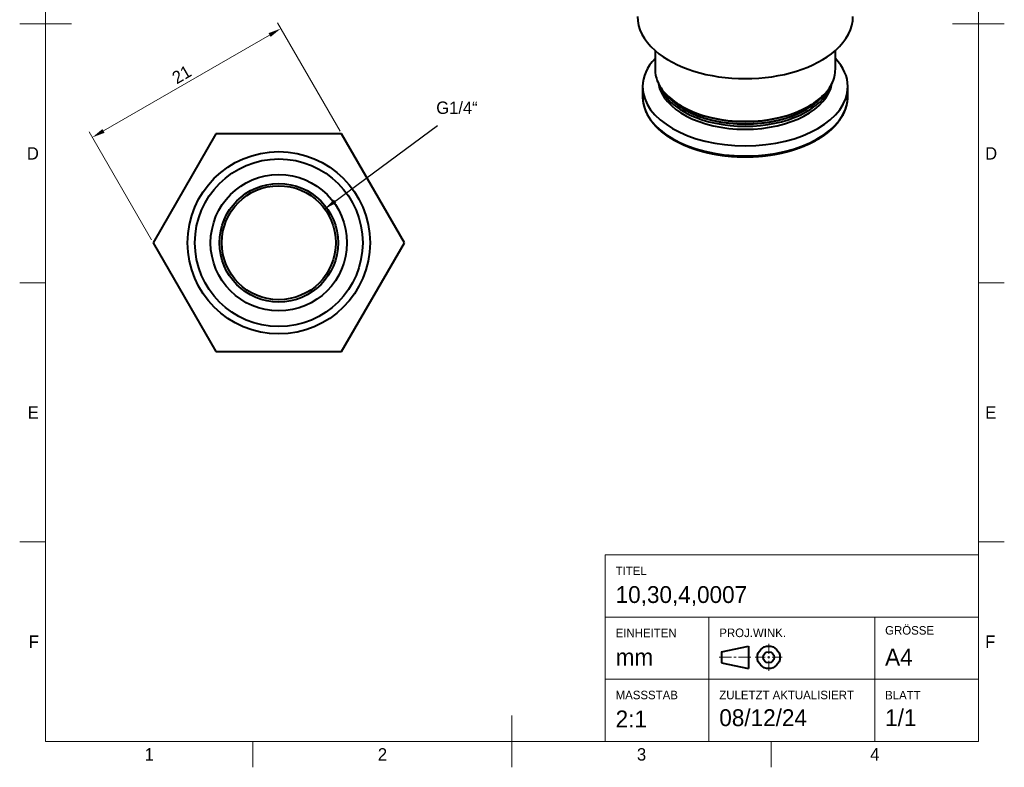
# Model space of a CAD drawing. Header units: millimetres. Extents: x 15 to 205, y 5 to 292.
# Tile 1 of 2: x 15 to 205, y 5 to 149. Entities that reach past the tile are written whole.
import ezdxf

# ---------------------------------------------------------------- set-up
doc = ezdxf.new("R2010")
doc.units = ezdxf.units.MM
for name, color, linetype in [('Anmerkungen', 7, 'Continuous'), ('Begrenzung', 7, 'Continuous'), ('Geometrien', 7, 'Continuous')]:
    doc.layers.add(name, color=color, linetype=linetype)
doc.styles.add('Shapr0', font='txt', dxfattribs={"height": 2.3925})
doc.styles.add('Shapr1', font='txt', dxfattribs={"height": 2.3925})
doc.styles.add('Shapr10', font='txt', dxfattribs={"height": 2.3925})
doc.styles.add('Shapr11', font='txt', dxfattribs={"height": 2.3925})
doc.styles.add('Shapr12', font='txt', dxfattribs={"height": 2.3925})
doc.styles.add('Shapr13', font='txt', dxfattribs={"height": 2.3925})
doc.styles.add('Shapr15', font='txt', dxfattribs={"height": 2.3925})
doc.styles.add('Shapr2', font='txt', dxfattribs={"height": 2.3925})
doc.styles.add('Shapr3', font='txt', dxfattribs={"height": 2.3925})
doc.styles.add('Shapr4', font='txt', dxfattribs={"height": 2.3925})
doc.styles.add('Shapr5', font='txt', dxfattribs={"height": 2.3925})
doc.styles.add('Shapr6', font='txt', dxfattribs={"height": 2.3925})
doc.styles.add('Shapr7', font='txt', dxfattribs={"height": 2.3925})
doc.styles.add('Shapr8', font='txt', dxfattribs={"height": 2.3925})
doc.styles.add('Shapr9', font='txt', dxfattribs={"height": 2.3925})
doc.dimstyles.new('ISO-25', dxfattribs={"dimtxt": 2.5, "dimasz": 2.5, "dimexe": 1.25, "dimexo": 0.625, "dimtad": 1, "dimtxsty": 'Standard', "dimcen": 2.5, "dimadec": 0, "dimazin": 0, "dimtfac": 1, "dimtmove": 0, "dimatfit": 3, "dimfxl": 1, "dimarcsym": 0})

# ---------------------------------------------------------------- blocks, each defined once
blk = doc.blocks.new('*D2')
at = {"layer": 'Anmerkungen', "color": 0, "linetype": 'Continuous', "lineweight": 15}
for p, q in [((76.81, 127.79), (64.75, 148.67)), ((63.21, 146.34), (31.17, 127.84)), ((40.44, 106.79), (28.38, 127.67))]:
    blk.add_line(p, q, dxfattribs=at)
at = {"layer": 'Anmerkungen', "color": 0}
for points in [[(63.42, 145.98), (63.01, 146.7), (65.38, 147.59)], [(30.96, 128.2), (31.38, 127.48), (29.01, 126.59)]]:
    blk.add_solid(points, dxfattribs=at)
at = {"layer": 'Defpoints', "color": 0}
for p in [(29.01, 126.59), (77.12, 127.25), (40.75, 106.25)]:
    blk.add_point(p, dxfattribs=at)
at = {"layer": 'Anmerkungen', "color": 0, "lineweight": 15, "insert": (46.25, 138.73), "char_height": 2.393, "attachment_point": 5, "rotation": 30, "style": 'Shapr15'}
blk.add_mtext('\\A1;21', dxfattribs=at)
blk = doc.blocks.new('*U4')
at = {"layer": 'Begrenzung', "linetype": 'Continuous', "lineweight": 15}
for p, q in [((200, 46), (128, 46)), ((128, 10), (128, 46)), ((200, 10), (200, 46)), ((200, 34), (128, 34)), ((148, 10), (148, 34)), ((180, 10), (180, 34)), ((159.53, 26.88), (159.53, 28.83)), ((150, 26.23), (152.38, 26.23)), ((152.82, 26.23), (153.25, 26.23)), ((156.07, 26.23), (153.68, 26.23)), ((158.88, 26.23), (156.93, 26.23)), ((159.32, 26.23), (159.75, 26.23)), ((159.53, 26.02), (159.53, 26.45)), ((159.53, 25.58), (159.53, 23.63)), ((160.18, 26.23), (162.13, 26.23)), ((200, 22), (128, 22)), ((200, 10), (128, 10))]:
    blk.add_line(p, q, dxfattribs=at)
at = {"layer": 'Begrenzung', "linetype": 'Continuous', "lineweight": 40}
for p, q in [((150.43, 27.32), (155.63, 28.4)), ((150.43, 27.32), (150.43, 25.15)), ((155.63, 28.4), (155.63, 24.07)), ((150.43, 25.15), (155.63, 24.07))]:
    blk.add_line(p, q, dxfattribs=at)
for radius in [2.17, 1.08]:
    blk.add_circle((159.53, 26.23), radius, dxfattribs=at)

msp = doc.modelspace()

# ---------------------------------------------------------------- linework, layer by layer
at = {"layer": 'Begrenzung', "linetype": 'Continuous', "lineweight": 15}
for p, q in [((20, 287), (20, 10)), ((200, 10), (200, 287)), ((25, 148.5), (15, 148.5)), ((195, 148.5), (205, 148.5)), ((20, 98.5), (15, 98.5)), ((200, 98.5), (205, 98.5)), ((20, 48.5), (15, 48.5)), ((200, 48.5), (205, 48.5)), ((110, 15), (110, 5)), ((20, 10), (200, 10)), ((60, 10), (60, 5)), ((160, 10), (160, 5))]:
    msp.add_line(p, q, dxfattribs=at)
at = {"layer": 'Geometrien', "linetype": 'Continuous', "lineweight": 40}
for p, q in [((137.6, 143.36), (137.6, 141.842)), ((172.4, 141.842), (172.4, 143.36)), ((137.6, 141.842), (137.6, 139.734)), ((172.4, 139.734), (172.4, 141.842)), ((135.2, 136.386), (135.2, 134.431)), ((174.8, 134.431), (174.8, 136.386)), ((174.8, 134.421), (174.8, 134.422)), ((142.696, 132.63), (142.908, 132.508)), ((143.121, 132.059), (143.333, 131.936)), ((166.667, 131.936), (166.879, 132.059)), ((167.092, 132.508), (167.304, 132.63)), ((52.876, 127.25), (40.751, 106.25)), ((77.124, 127.25), (52.876, 127.25)), ((89.249, 106.25), (77.124, 127.25)), ((40.751, 106.25), (52.876, 85.25)), ((77.124, 85.25), (89.249, 106.25)), ((52.876, 85.25), (77.124, 85.25))]:
    msp.add_line(p, q, dxfattribs=at)
at = {"layer": 'Geometrien', "linetype": 'Continuous', "lineweight": 40, "flags": 128}
for points in [[(135.2, 134.423), (135.2, 134.418), (135.2, 134.398)], [(135.2, 134.388), (135.2, 134.368), (135.201, 134.319), (135.202, 134.269), (135.203, 134.219), (135.205, 134.169), (135.207, 134.12), (135.209, 134.07), (135.212, 134.02), (135.215, 133.97), (135.219, 133.921), (135.223, 133.871), (135.227, 133.821), (135.232, 133.771), (135.237, 133.722), (135.242, 133.672), (135.248, 133.622), (135.254, 133.573), (135.26, 133.523), (135.267, 133.473), (135.274, 133.424), (135.282, 133.374), (135.289, 133.324), (135.298, 133.275), (135.306, 133.225), (135.315, 133.176), (135.324, 133.126), (135.334, 133.077), (135.344, 133.027), (135.354, 132.978), (135.365, 132.929), (135.376, 132.879), (135.388, 132.83), (135.399, 132.78), (135.412, 132.731), (135.424, 132.682), (135.437, 132.633), (135.45, 132.583), (135.464, 132.534), (135.478, 132.485), (135.492, 132.436), (135.507, 132.387), (135.522, 132.338), (135.537, 132.289), (135.553, 132.24), (135.569, 132.191), (135.586, 132.142), (135.602, 132.093), (135.62, 132.044), (135.637, 131.995), (135.655, 131.947), (135.673, 131.898), (135.692, 131.849), (135.711, 131.801), (135.73, 131.752), (135.75, 131.704), (135.77, 131.655), (135.79, 131.607), (135.811, 131.558), (135.832, 131.51), (135.853, 131.462), (135.875, 131.414), (135.897, 131.365), (135.92, 131.317), (135.943, 131.269), (135.966, 131.221), (135.989, 131.173), (136.013, 131.125), (136.038, 131.078), (136.062, 131.03), (136.087, 130.982), (136.112, 130.935), (136.138, 130.887), (136.164, 130.84), (136.191, 130.792), (136.217, 130.745), (136.244, 130.697), (136.272, 130.65), (136.299, 130.603), (136.327, 130.556), (136.356, 130.509), (136.385, 130.462), (136.414, 130.415), (136.443, 130.368), (136.473, 130.321), (136.503, 130.275), (136.534, 130.228), (136.565, 130.182), (136.596, 130.135), (136.627, 130.089), (136.659, 130.043), (136.691, 129.996), (136.724, 129.95), (136.757, 129.904), (136.79, 129.858), (136.824, 129.813), (136.857, 129.767), (136.892, 129.721), (136.926, 129.676), (136.961, 129.63), (136.996, 129.585), (137.032, 129.539), (137.068, 129.494), (137.104, 129.449), (137.141, 129.404), (137.177, 129.359), (137.215, 129.314), (137.252, 129.269), (137.29, 129.225), (137.328, 129.18), (137.367, 129.136), (137.406, 129.091), (137.445, 129.047), (137.484, 129.003), (137.524, 128.959), (137.564, 128.915), (137.605, 128.871), (137.646, 128.827), (137.687, 128.784), (137.728, 128.74), (137.77, 128.697), (137.812, 128.653), (137.854, 128.61), (137.897, 128.567), (137.94, 128.524), (137.983, 128.481), (138.027, 128.438), (138.071, 128.396), (138.115, 128.353), (138.16, 128.311), (138.205, 128.269), (138.25, 128.226), (138.295, 128.184), (138.341, 128.142), (138.387, 128.101), (138.434, 128.059), (138.48, 128.017), (138.527, 127.976), (138.575, 127.934), (138.622, 127.893), (138.67, 127.852), (138.718, 127.811), (138.767, 127.77), (138.816, 127.73), (138.865, 127.689), (138.914, 127.648), (138.964, 127.608), (139.014, 127.568), (139.064, 127.528), (139.115, 127.488), (139.166, 127.448), (139.217, 127.408), (139.268, 127.369), (139.32, 127.329), (139.372, 127.29), (139.424, 127.251), (139.477, 127.212), (139.53, 127.173), (139.583, 127.134), (139.637, 127.096), (139.69, 127.057), (139.744, 127.019), (139.799, 126.981), (139.853, 126.942), (139.908, 126.905), (139.963, 126.867), (140.018, 126.829), (140.074, 126.792), (140.13, 126.754), (140.186, 126.717), (140.243, 126.68), (140.299, 126.643), (140.356, 126.606), (140.414, 126.57), (140.471, 126.533), (140.529, 126.497), (140.587, 126.461), (140.645, 126.425), (140.704, 126.389), (140.763, 126.353), (140.822, 126.317), (140.881, 126.282), (140.941, 126.247), (141.001, 126.212), (141.061, 126.177), (141.082, 126.164)], [(141.082, 126.164), (141.114, 126.146), (141.175, 126.111), (141.235, 126.077), (141.297, 126.043), (141.358, 126.008), (141.42, 125.974), (141.481, 125.94), (141.543, 125.907), (141.606, 125.873), (141.668, 125.84), (141.731, 125.806), (141.794, 125.773), (141.858, 125.74), (141.921, 125.707), (141.985, 125.675), (142.049, 125.642), (142.113, 125.61), (142.178, 125.578), (142.242, 125.546), (142.307, 125.514), (142.373, 125.483), (142.438, 125.451), (142.504, 125.42), (142.569, 125.389), (142.636, 125.358), (142.702, 125.327), (142.768, 125.296), (142.835, 125.266), (142.902, 125.235), (142.969, 125.205), (143.037, 125.175), (143.104, 125.145), (143.172, 125.116), (143.24, 125.086), (143.309, 125.057), (143.377, 125.028), (143.446, 124.999), (143.515, 124.97), (143.584, 124.942), (143.653, 124.913), (143.723, 124.885), (143.792, 124.857), (143.862, 124.829), (143.932, 124.801), (144.003, 124.774), (144.073, 124.747), (144.144, 124.719), (144.215, 124.692), (144.286, 124.666), (144.357, 124.639), (144.429, 124.612), (144.501, 124.586), (144.572, 124.56), (144.644, 124.534), (144.717, 124.508), (144.789, 124.483), (144.862, 124.458), (144.935, 124.432), (145.008, 124.407), (145.081, 124.383), (145.154, 124.358), (145.228, 124.333), (145.301, 124.309), (145.375, 124.285), (145.449, 124.261), (145.524, 124.237), (145.598, 124.214), (145.673, 124.191), (145.747, 124.167), (145.822, 124.144), (145.897, 124.122), (145.973, 124.099), (146.048, 124.077), (146.123, 124.055), (146.199, 124.032), (146.275, 124.011), (146.351, 123.989), (146.427, 123.968), (146.504, 123.946), (146.58, 123.925), (146.657, 123.904), (146.734, 123.884), (146.811, 123.863), (146.888, 123.843), (146.965, 123.823), (147.042, 123.803), (147.12, 123.783), (147.198, 123.764), (147.275, 123.744), (147.353, 123.725), (147.431, 123.706), (147.51, 123.687), (147.588, 123.669), (147.666, 123.651), (147.745, 123.632), (147.824, 123.614), (147.903, 123.597), (147.982, 123.579), (148.061, 123.562), (148.14, 123.545), (148.22, 123.528), (148.299, 123.511), (148.379, 123.494), (148.459, 123.478), (148.538, 123.462), (148.618, 123.446), (148.699, 123.43), (148.779, 123.414), (148.859, 123.399), (148.94, 123.384), (149.02, 123.369), (149.101, 123.354), (149.182, 123.339), (149.262, 123.325), (149.343, 123.311), (149.424, 123.297), (149.506, 123.283), (149.587, 123.27), (149.668, 123.256), (149.75, 123.243), (149.831, 123.23), (149.913, 123.217), (149.995, 123.205), (150.077, 123.192), (150.159, 123.18), (150.241, 123.168), (150.323, 123.157), (150.405, 123.145), (150.487, 123.134), (150.569, 123.123), (150.652, 123.112), (150.734, 123.101), (150.817, 123.091), (150.9, 123.08), (150.982, 123.07), (151.065, 123.06), (151.148, 123.051), (151.231, 123.041), (151.314, 123.032), (151.397, 123.023), (151.48, 123.014), (151.564, 123.005), (151.647, 122.997), (151.73, 122.989), (151.814, 122.981), (151.897, 122.973), (151.98, 122.965), (152.064, 122.958), (152.148, 122.951), (152.231, 122.944), (152.315, 122.937), (152.399, 122.93), (152.483, 122.924), (152.567, 122.918), (152.65, 122.912), (152.734, 122.906), (152.818, 122.9), (152.902, 122.895), (152.986, 122.89), (153.071, 122.885), (153.155, 122.88), (153.239, 122.876), (153.323, 122.872), (153.407, 122.868), (153.492, 122.864), (153.576, 122.86), (153.66, 122.857), (153.744, 122.853), (153.829, 122.85), (153.913, 122.848), (153.998, 122.845), (154.082, 122.843), (154.166, 122.841), (154.251, 122.839), (154.335, 122.837), (154.42, 122.835), (154.504, 122.834), (154.589, 122.833), (154.673, 122.832), (154.758, 122.831), (154.842, 122.831), (154.927, 122.83), (155.011, 122.83), (155.096, 122.83), (155.18, 122.831), (155.265, 122.831), (155.349, 122.832), (155.434, 122.833), (155.518, 122.834), (155.603, 122.836), (155.687, 122.837), (155.772, 122.839), (155.856, 122.841), (155.941, 122.843), (156.025, 122.846), (156.109, 122.848), (156.194, 122.851), (156.278, 122.854), (156.362, 122.858), (156.447, 122.861), (156.531, 122.865), (156.615, 122.869), (156.7, 122.873), (156.784, 122.877), (156.868, 122.882), (156.952, 122.886), (157.036, 122.891), (157.12, 122.897), (157.204, 122.902), (157.288, 122.908), (157.372, 122.913), (157.456, 122.919), (157.54, 122.926), (157.624, 122.932), (157.707, 122.939), (157.791, 122.945), (157.875, 122.952), (157.958, 122.96), (158.042, 122.967), (158.125, 122.975), (158.209, 122.983), (158.292, 122.991), (158.375, 122.999), (158.459, 123.008), (158.542, 123.016), (158.625, 123.025), (158.708, 123.034), (158.791, 123.044), (158.874, 123.053), (158.957, 123.063), (159.04, 123.073), (159.122, 123.083), (159.205, 123.093), (159.288, 123.104), (159.37, 123.115), (159.453, 123.126), (159.535, 123.137), (159.617, 123.148), (159.699, 123.16), (159.781, 123.172), (159.863, 123.184), (159.945, 123.196), (160.027, 123.208), (160.109, 123.221), (160.19, 123.234), (160.272, 123.247), (160.353, 123.26), (160.435, 123.273), (160.516, 123.287), (160.597, 123.301), (160.678, 123.315), (160.759, 123.329), (160.84, 123.343), (160.921, 123.358), (161.001, 123.373), (161.082, 123.388), (161.162, 123.403), (161.243, 123.419), (161.323, 123.434), (161.403, 123.45), (161.483, 123.466), (161.563, 123.482), (161.643, 123.499), (161.722, 123.515), (161.802, 123.532), (161.881, 123.549), (161.96, 123.566), (162.039, 123.584), (162.118, 123.601), (162.197, 123.619), (162.276, 123.637), (162.355, 123.655), (162.433, 123.674), (162.511, 123.692), (162.589, 123.711), (162.668, 123.73), (162.745, 123.749), (162.823, 123.769), (162.901, 123.788), (162.978, 123.808), (163.056, 123.828), (163.133, 123.848), (163.21, 123.869), (163.287, 123.889), (163.364, 123.91), (163.44, 123.931), (163.517, 123.952), (163.593, 123.973), (163.669, 123.995), (163.745, 124.016), (163.821, 124.038), (163.897, 124.06), (163.972, 124.083), (164.048, 124.105), (164.123, 124.128), (164.198, 124.151), (164.273, 124.174), (164.347, 124.197), (164.422, 124.22), (164.496, 124.244), (164.57, 124.268), (164.644, 124.291), (164.718, 124.316), (164.792, 124.34), (164.865, 124.364), (164.939, 124.389), (165.012, 124.414), (165.085, 124.439), (165.158, 124.464), (165.23, 124.49), (165.303, 124.515), (165.375, 124.541), (165.447, 124.567), (165.519, 124.593), (165.59, 124.62), (165.662, 124.646), (165.733, 124.673), (165.804, 124.7), (165.875, 124.727), (165.946, 124.754), (166.016, 124.781), (166.086, 124.809), (166.156, 124.837), (166.226, 124.865), (166.296, 124.893), (166.365, 124.921), (166.435, 124.949), (166.504, 124.978), (166.573, 125.007), (166.641, 125.036), (166.71, 125.065), (166.778, 125.094), (166.846, 125.124), (166.914, 125.153), (166.981, 125.183), (167.049, 125.213), (167.116, 125.243), (167.183, 125.274), (167.249, 125.304), (167.316, 125.335), (167.382, 125.366), (167.448, 125.397), (167.514, 125.428), (167.58, 125.459), (167.645, 125.491), (167.71, 125.523), (167.775, 125.554), (167.84, 125.586), (167.904, 125.619), (167.968, 125.651), (168.032, 125.684), (168.096, 125.716), (168.159, 125.749), (168.223, 125.782), (168.286, 125.815), (168.348, 125.848), (168.411, 125.882), (168.473, 125.916), (168.535, 125.949), (168.597, 125.983), (168.659, 126.017), (168.72, 126.052), (168.781, 126.086), (168.842, 126.121), (168.902, 126.155), (168.962, 126.19), (169.023, 126.225), (169.082, 126.261), (169.142, 126.296), (169.201, 126.331), (169.26, 126.367), (169.319, 126.403), (169.377, 126.439), (169.436, 126.475), (169.494, 126.511), (169.551, 126.547), (169.609, 126.584), (169.666, 126.621), (169.723, 126.658), (169.779, 126.695), (169.836, 126.732), (169.892, 126.769), (169.948, 126.806), (170.003, 126.844), (170.059, 126.882), (170.114, 126.919), (170.168, 126.957), (170.223, 126.996), (170.277, 127.034), (170.331, 127.072), (170.384, 127.111), (170.438, 127.149), (170.491, 127.188), (170.544, 127.227), (170.596, 127.266), (170.648, 127.305), (170.7, 127.345), (170.752, 127.384), (170.803, 127.424), (170.854, 127.464), (170.905, 127.504), (170.956, 127.544), (171.006, 127.584), (171.056, 127.624), (171.105, 127.664), (171.155, 127.705), (171.204, 127.746), (171.252, 127.786), (171.301, 127.827), (171.349, 127.868), (171.397, 127.909), (171.444, 127.951), (171.491, 127.992), (171.538, 128.034), (171.585, 128.075), (171.631, 128.117), (171.677, 128.159), (171.723, 128.201), (171.768, 128.243), (171.813, 128.285), (171.858, 128.328), (171.903, 128.37), (171.947, 128.413), (171.99, 128.455), (172.034, 128.498), (172.077, 128.541), (172.12, 128.584), (172.163, 128.627), (172.205, 128.671), (172.247, 128.714), (172.289, 128.758), (172.33, 128.801), (172.371, 128.845), (172.411, 128.889), (172.452, 128.933), (172.492, 128.977), (172.532, 129.021), (172.571, 129.065), (172.61, 129.109), (172.649, 129.154), (172.687, 129.198), (172.725, 129.243), (172.763, 129.287), (172.8, 129.332), (172.837, 129.377), (172.874, 129.422), (172.911, 129.467), (172.947, 129.512), (172.983, 129.558), (173.018, 129.603), (173.053, 129.649), (173.088, 129.694), (173.122, 129.74), (173.156, 129.785), (173.19, 129.831), (173.224, 129.877), (173.257, 129.923), (173.289, 129.969), (173.322, 130.015), (173.354, 130.062), (173.386, 130.108), (173.417, 130.154), (173.448, 130.201), (173.479, 130.247), (173.509, 130.294), (173.539, 130.341), (173.569, 130.388), (173.598, 130.434), (173.627, 130.481), (173.656, 130.528), (173.684, 130.575), (173.712, 130.623), (173.74, 130.67), (173.767, 130.717), (173.794, 130.764), (173.821, 130.812), (173.847, 130.859), (173.873, 130.907), (173.898, 130.955), (173.923, 131.002), (173.948, 131.05), (173.973, 131.098), (173.997, 131.146), (174.021, 131.194), (174.044, 131.242), (174.067, 131.29), (174.09, 131.338), (174.112, 131.386), (174.134, 131.434), (174.156, 131.482), (174.177, 131.531), (174.198, 131.579), (174.219, 131.627), (174.239, 131.676), (174.259, 131.724), (174.278, 131.773), (174.297, 131.822), (174.316, 131.87), (174.335, 131.919), (174.353, 131.968), (174.371, 132.016), (174.388, 132.065), (174.405, 132.114), (174.422, 132.163), (174.438, 132.212), (174.454, 132.261), (174.47, 132.31), (174.485, 132.359), (174.5, 132.408), (174.514, 132.457), (174.528, 132.506), (174.542, 132.556), (174.556, 132.605), (174.569, 132.654), (174.581, 132.703), (174.594, 132.753), (174.606, 132.802), (174.617, 132.851), (174.629, 132.901), (174.64, 132.95), (174.65, 133), (174.66, 133.049), (174.67, 133.099), (174.68, 133.148), (174.689, 133.198), (174.698, 133.247), (174.706, 133.297), (174.714, 133.346), (174.722, 133.396), (174.729, 133.446), (174.736, 133.495), (174.743, 133.545), (174.749, 133.595), (174.755, 133.644), (174.76, 133.694), (174.766, 133.744), (174.77, 133.793), (174.775, 133.843), (174.779, 133.893), (174.783, 133.943), (174.786, 133.992), (174.789, 134.042), (174.792, 134.092), (174.794, 134.142), (174.796, 134.192), (174.797, 134.241), (174.799, 134.291), (174.799, 134.312)]]:
    msp.add_lwpolyline(points, dxfattribs=at)
at = {"layer": 'Geometrien', "linetype": 'Continuous', "lineweight": 40}
for radius in [17.6, 16.186, 13.157, 11.445, 11]:
    msp.add_circle((65, 106.25), radius, dxfattribs=at)
for centre, major_axis, start_param, end_param in [((155, 149.94), (20.8, 0), 3.1415927, 3.7214543), ((155, 149.94), (20.8, 0), 5.7033237, 6.2831853), ((155, 149.94), (20.8, 0), 3.7214543, 5.7033237), ((155, 136.386), (19.8, 0), 2.6441126, 3.1415927), ((155, 136.386), (19.8, 0), 0, 0.4974801), ((155, 139.734), (17.4, 0), 3.1415927, 3.4199227), ((155, 139.734), (17.4, 0), 6.0048552, 6.2831853), ((155, 139.734), (17.4, 0), 3.4199227, 3.4732543), ((155, 137.856), (16.8, 0), 3.2326688, 6.1921091), ((155, 139.734), (17.4, 0), 5.9515237, 6.0048552), ((155, 136.386), (19.8, 0), 3.1415927, 6.2831853), ((155, 139.734), (17.4, 0), 3.4732543, 3.6168727), ((155, 138.427), (16.8, 0), 3.3455606, 6.0792173), ((155, 138.917), (16.8, 0), 3.5419533, 3.9269908), ((155, 139.734), (17.4, 0), 3.6168727, 3.9269908), ((155, 138.917), (16.8, 0), 5.4977871, 5.8828246), ((155, 139.734), (17.4, 0), 5.4977871, 5.8079052), ((155, 139.734), (17.4, 0), 5.8079052, 5.9515237), ((155, 134.431), (19.8, 0), 3.1415927, 3.1422855), ((155, 134.431), (19.8, 0), 3.1422855, 6.2728141), ((155, 134.431), (19.8, 0), 6.2728141, 6.282443), ((155, 134.431), (19.8, 0), 6.282443, 6.2831853), ((155, 139.734), (17.4, 0), 3.9269908, 5.4977871), ((155, 139.489), (17.1, 0), 3.9269908, 5.4977871), ((155, 138.917), (16.8, 0), 3.9269908, 5.4977871), ((155, 138.672), (16.5, 0), 3.9269908, 5.4977871)]:
    msp.add_ellipse(centre, major_axis=major_axis, ratio=0.5773503, start_param=start_param, end_param=end_param, dxfattribs=at)

# ---------------------------------------------------------------- block references
msp.add_blockref('*U4', (0, 0))

# ---------------------------------------------------------------- texts
at = {"layer": 'Anmerkungen', "linetype": 'Continuous', "lineweight": 15, "insert": (95.38, 132.292), "char_height": 1.79438, "width": 84.66672, "attachment_point": 4}
msp.add_mtext('{\\fSF-Mono-Regular-Extended.ttf|b0|i0|c0|p0;\\H1.333333x;G1/4“}', dxfattribs=at)
at = {"layer": 'Begrenzung', "linetype": 'Continuous', "lineweight": 15, "char_height": 2.393, "width": 2.3925, "style": 'Shapr0'}
for s, insert, attachment_point in [('D', (18.696, 123.5), 6), ('D', (201.304, 123.5), 4), ('E', (18.696, 73.5), 6), ('E', (201.304, 73.5), 4), ('F', (18.696, 29.25), 6), ('F', (201.304, 29.25), 4), ('1', (40, 8.696), 2), ('2', (85, 8.696), 2), ('3', (135, 8.696), 2), ('4', (180, 8.696), 2)]:
    msp.add_mtext(s, dxfattribs=dict(at, insert=insert, attachment_point=attachment_point))
at = {"layer": 'Begrenzung', "linetype": 'Continuous', "lineweight": 15, "attachment_point": 1}
for s, insert, char_height, style in [('TITEL', (130, 43.75), 1.65, 'Shapr1'), ('10,30,4,0007', (130, 39.969), 3.25, 'Shapr2'), ('GRÖSSE', (182, 32.263), 1.65, 'Shapr6'), ('EINHEITEN', (130, 31.75), 1.65, 'Shapr3'), ('PROJ.WINK.', (150, 31.783), 1.65, 'Shapr5'), ('mm', (130, 27.9), 3.25, 'Shapr4'), ('A4', (182, 27.9), 3.25, 'Shapr7'), ('MASSSTAB', (130, 19.783), 1.65, 'Shapr8'), ('ZULETZT AKTUALISIERT', (150, 19.783), 1.65, 'Shapr10'), ('BLATT', (182, 19.75), 1.65, 'Shapr12'), ('2:1', (130, 15.965), 3.25, 'Shapr9'), ('08/12/24', (150, 16.204), 3.25, 'Shapr11'), ('1/1', (182, 16.204), 3.25, 'Shapr13')]:
    msp.add_mtext(s, dxfattribs=dict(at, insert=insert, char_height=char_height, style=style))

# ---------------------------------------------------------------- dimensions: what is measured, and where the dimension line sits
at = {"layer": 'Anmerkungen', "linetype": 'Continuous', "lineweight": 15}
dim = msp.add_linear_dim(base=(29.007, 126.592), p1=(77.124, 127.25), p2=(40.751, 106.25), angle=210, dimstyle='ISO-25', override={"dimscale": 1, "dimgap": 0.7, "dimdec": 2, "dimlfac": 0.5, "dimrnd": 0.01, "dimzin": 8, "dimdsep": 44, "dimtxsty": 'Shapr15', "dimse1": 0, "dimse2": 0, "dimadec": 2, "dimtol": 0, "dimlim": 0, "dimtp": 0, "dimtm": 0, "dimtfac": 0.6, "dimtdec": 8, "dimfrac": 2, "dimtolj": 1, "dimlwd": 15, "dimlwe": 15}, dxfattribs=at)
dim.commit()
dim.dimension.update_dxf_attribs({"geometry": '*D2', "text_midpoint": (47.193, 137.092), "dimtype": 160})

# ---------------------------------------------------------------- leaders
msp.add_leader([(73.851, 112.781), (95.655, 128.87)], dimstyle='ISO-25', dxfattribs=at)

doc.saveas('drawing.dxf')
